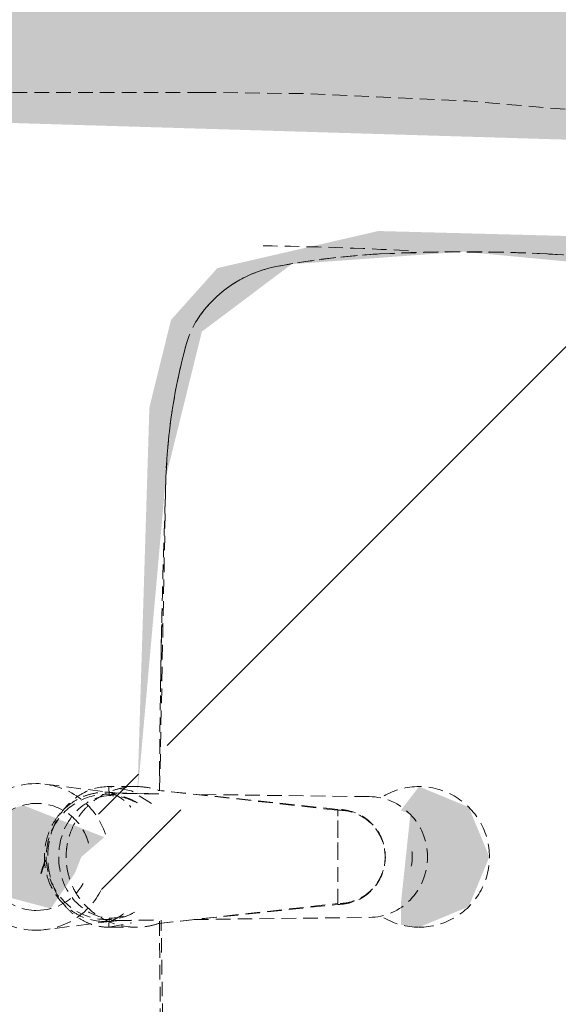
# Model space of a CAD drawing. Header units: millimetres. Extents: x 16156 to 91527, y 4646 to 113494.
# Tile 116 of 256: x 30544 to 30720, y 71620 to 71942. Entities that reach past the tile are written whole.
import ezdxf

# ---------------------------------------------------------------- set-up
doc = ezdxf.new("R2010")
doc.units = ezdxf.units.MM
doc.linetypes.add('ARC Demolished', pattern=[7.14375, 4.7625, -2.38125])
doc.layers.add('A--AR9__AlgVoorz', color=1, linetype='Continuous', lineweight=9)
doc.layers.add('A--L74__VasteSanitaireVoorz', color=1, linetype='ARC Demolished', lineweight=9)
pattern_1 = [(315.009, (-71668.44, 30428.9), (212.0028, 212.1976), [])]
pattern_2 = [(315, (-71668.44, 30474.26), (212.132, 212.132), [])]

# ---------------------------------------------------------------- blocks, each defined once
blk = doc.blocks.new('FP_25-AB-Begane grond - slooptekening')
at = {"layer": 'A--L74__VasteSanitaireVoorz', "flags": 128}
blk.add_lwpolyline([(-15.54, -173.44), (-15.53, -174.06), (-15.49, -174.68), (-15.43, -175.3), (-15.35, -175.91), (-15.23, -176.52), (-15.1, -177.13), (-14.94, -177.73), (-14.75, -178.33), (-14.55, -178.91), (-14.32, -179.49), (-14.06, -180.06), (-13.79, -180.61), (-13.49, -181.16), (-13.17, -181.69), (-12.83, -182.21), (-12.47, -182.72), (-12.09, -183.21), (-11.69, -183.68), (-11.27, -184.14), (-10.83, -184.59), (-10.37, -185.01), (-9.9, -185.42), (-9.42, -185.8), (-8.91, -186.17), (-8.4, -186.52), (-7.87, -186.84), (-7.33, -187.14), (-6.77, -187.43), (-6.21, -187.69), (-5.63, -187.92), (-5.05, -188.14), (-4.46, -188.33), (-3.86, -188.49), (-3.25, -188.64), (-2.64, -188.75), (-2.03, -188.85), (-1.41, -188.92), (-0.79, -188.96), (-0.17, -188.98), (0.45, -188.97), (1.07, -188.94), (1.69, -188.89), (2.31, -188.81), (2.92, -188.7), (3.53, -188.57), (4.13, -188.42), (4.73, -188.24), (5.32, -188.04), (5.9, -187.82), (6.47, -187.57), (7.03, -187.3), (7.58, -187.01), (8.11, -186.69), (8.64, -186.36), (9.15, -186), (9.64, -185.63), (10.12, -185.23), (10.59, -184.82), (11.03, -184.38), (11.46, -183.93), (11.87, -183.47), (12.26, -182.99), (12.64, -182.49), (12.99, -181.97), (13.32, -181.45), (13.63, -180.91), (13.92, -180.36), (14.18, -179.8), (14.43, -179.22), (14.65, -178.64), (14.84, -178.05), (15.01, -177.46), (15.16, -176.85), (15.29, -176.24), (15.39, -175.63), (15.46, -175.01), (15.51, -174.39), (15.54, -173.77), (15.54, -173.44)], dxfattribs=at)
blk = doc.blocks.new('FP_26-AB-Begane grond - slooptekening')
at = {"layer": 'A--L74__VasteSanitaireVoorz'}
for p, q in [((-21.01, -99.74), (-23.79, -77.61)), ((23.79, -77.61), (21.01, -99.74))]:
    blk.add_line(p, q, dxfattribs=at)
blk = doc.blocks.new('FP_27-AB-Begane grond - slooptekening')
at = {"layer": 'A--L74__VasteSanitaireVoorz', "color": 20, "linetype": 'Continuous', "lineweight": 25}
blk.add_line((-3.27, -76.92), (-5.52, -76.34), dxfattribs=at)
blk.add_line((-3.27, -76.92), (-5.52, -76.34), dxfattribs=at)
at = {"layer": 'A--L74__VasteSanitaireVoorz', "flags": 128}
blk.add_lwpolyline([(-19.55, -103.75), (-19.28, -104.55), (-18.97, -105.34), (-18.63, -106.1)], dxfattribs=at)
blk = doc.blocks.new('FP_28-AB-Begane grond - slooptekening')
at = {"layer": 'A--L74__VasteSanitaireVoorz', "color": 20, "linetype": 'Continuous', "lineweight": 25}
blk.add_line((-1.1, -77.73), (-5.52, -76.34), dxfattribs=at)
blk.add_line((-1.1, -77.73), (-5.52, -76.34), dxfattribs=at)
at = {"layer": 'A--L74__VasteSanitaireVoorz', "flags": 128}
blk.add_lwpolyline([(17.68, -107.92), (18.09, -107.19), (18.47, -106.44), (18.82, -105.68), (19.14, -104.9), (19.43, -104.11), (19.55, -103.75)], dxfattribs=at)
blk = doc.blocks.new('FP_29-AB-Begane grond - slooptekening')
at = {"layer": 'A--L74__VasteSanitaireVoorz'}
for p, q in [((-23, -98.53), (-23, -107.42)), ((23, -107.42), (23, -98.53))]:
    blk.add_line(p, q, dxfattribs=at)
blk = doc.blocks.new('FP_30-AB-Begane grond - slooptekening')
at = {"layer": 'A--L74__VasteSanitaireVoorz'}
blk.add_line((-20.68, -113.1), (-20.97, -99.59), dxfattribs=at)
blk = doc.blocks.new('FP_31-AB-Begane grond - slooptekening')
at = {"layer": 'A--L74__VasteSanitaireVoorz'}
blk.add_line((20.96, -99.62), (20.62, -114.89), dxfattribs=at)
blk = doc.blocks.new('FP_32-AB-Begane grond - slooptekening')
at = {"layer": 'A--L74__VasteSanitaireVoorz'}
blk.add_line((-21.76, -114.77), (-15.54, -173.44), dxfattribs=at)
blk = doc.blocks.new('FP_33-AB-Begane grond - slooptekening')
at = {"layer": 'A--L74__VasteSanitaireVoorz'}
blk.add_line((15.54, -173.44), (21.76, -114.77), dxfattribs=at)
blk = doc.blocks.new('FP_45-AB-Begane grond - slooptekening')
at = {"layer": 'A--L74__VasteSanitaireVoorz', "flags": 128}
blk.add_lwpolyline([(242.66, -269.1), (247.19, -215.67), (249.59, -162.11), (250, -128.98)], dxfattribs=at)
blk = doc.blocks.new('FP_46-AB-Begane grond - slooptekening')
at = {"layer": 'A--L74__VasteSanitaireVoorz'}
blk.add_line((250, -128.98), (250, -37.47), dxfattribs=at)
at = {"layer": 'A--L74__VasteSanitaireVoorz', "color": 240, "linetype": 'Continuous'}
for p, q in [((256.76, -48.22), (256.6, -48.44)), ((256.76, -48.22), (256.6, -48.44)), ((256.9, -48), (256.76, -48.22)), ((256.9, -48), (256.76, -48.22)), ((257.04, -47.79), (256.9, -48)), ((257.04, -47.79), (256.9, -48)), ((257.17, -47.57), (257.04, -47.79)), ((257.17, -47.57), (257.04, -47.79)), ((257.29, -47.35), (257.17, -47.57)), ((257.29, -47.35), (257.17, -47.57)), ((257.41, -47.13), (257.29, -47.35)), ((257.41, -47.13), (257.29, -47.35)), ((253.47, -51.5), (253.19, -51.72)), ((253.47, -51.5), (253.19, -51.72)), ((253.75, -51.28), (253.47, -51.5)), ((253.75, -51.28), (253.47, -51.5)), ((254.01, -51.06), (253.75, -51.28)), ((254.01, -51.06), (253.75, -51.28)), ((254.28, -50.84), (254.01, -51.06)), ((254.28, -50.84), (254.01, -51.06)), ((254.53, -50.62), (254.28, -50.84)), ((254.53, -50.62), (254.28, -50.84)), ((254.77, -50.41), (254.53, -50.62)), ((254.77, -50.41), (254.53, -50.62)), ((255.01, -50.19), (254.77, -50.41)), ((255.01, -50.19), (254.77, -50.41)), ((255.24, -49.97), (255.01, -50.19)), ((255.24, -49.97), (255.01, -50.19)), ((255.46, -49.75), (255.24, -49.97)), ((255.46, -49.75), (255.24, -49.97)), ((255.67, -49.53), (255.46, -49.75)), ((255.67, -49.53), (255.46, -49.75)), ((255.87, -49.31), (255.67, -49.53)), ((255.87, -49.31), (255.67, -49.53)), ((256.07, -49.1), (255.87, -49.31)), ((256.07, -49.1), (255.87, -49.31)), ((256.25, -48.88), (256.07, -49.1)), ((256.25, -48.88), (256.07, -49.1)), ((256.43, -48.66), (256.25, -48.88)), ((256.43, -48.66), (256.25, -48.88)), ((256.6, -48.44), (256.43, -48.66)), ((256.6, -48.44), (256.43, -48.66)), ((248.92, -54.55), (248.55, -54.77)), ((248.92, -54.55), (248.55, -54.77)), ((249.28, -54.34), (248.92, -54.55)), ((249.28, -54.34), (248.92, -54.55)), ((249.64, -54.12), (249.28, -54.34)), ((249.64, -54.12), (249.28, -54.34)), ((249.99, -53.9), (249.64, -54.12)), ((249.99, -53.9), (249.64, -54.12)), ((250.34, -53.68), (249.99, -53.9)), ((250.34, -53.68), (249.99, -53.9)), ((250.68, -53.46), (250.34, -53.68)), ((250.68, -53.46), (250.34, -53.68)), ((251.01, -53.24), (250.68, -53.46)), ((251.01, -53.24), (250.68, -53.46)), ((251.34, -53.03), (251.01, -53.24)), ((251.34, -53.03), (251.01, -53.24)), ((251.67, -52.81), (251.34, -53.03)), ((251.67, -52.81), (251.34, -53.03)), ((251.98, -52.59), (251.67, -52.81)), ((251.98, -52.59), (251.67, -52.81)), ((252.29, -52.37), (251.98, -52.59)), ((252.29, -52.37), (251.98, -52.59)), ((252.6, -52.15), (252.29, -52.37)), ((252.6, -52.15), (252.29, -52.37)), ((252.9, -51.93), (252.6, -52.15)), ((252.9, -51.93), (252.6, -52.15)), ((253.19, -51.72), (252.9, -51.93)), ((253.19, -51.72), (252.9, -51.93)), ((243.05, -57.83), (242.64, -58.05)), ((243.05, -57.83), (242.64, -58.05)), ((243.46, -57.61), (243.05, -57.83)), ((243.46, -57.61), (243.05, -57.83)), ((243.87, -57.39), (243.46, -57.61)), ((243.87, -57.39), (243.46, -57.61)), ((244.27, -57.17), (243.87, -57.39)), ((244.27, -57.17), (243.87, -57.39)), ((244.68, -56.96), (244.27, -57.17)), ((244.68, -56.96), (244.27, -57.17)), ((245.08, -56.74), (244.68, -56.96)), ((245.08, -56.74), (244.68, -56.96)), ((245.48, -56.52), (245.08, -56.74)), ((245.48, -56.52), (245.08, -56.74)), ((245.87, -56.3), (245.48, -56.52)), ((245.87, -56.3), (245.48, -56.52)), ((246.27, -56.08), (245.87, -56.3)), ((246.27, -56.08), (245.87, -56.3)), ((246.66, -55.86), (246.27, -56.08)), ((246.66, -55.86), (246.27, -56.08)), ((247.04, -55.65), (246.66, -55.86)), ((247.04, -55.65), (246.66, -55.86)), ((247.43, -55.43), (247.04, -55.65)), ((247.43, -55.43), (247.04, -55.65)), ((247.81, -55.21), (247.43, -55.43)), ((247.81, -55.21), (247.43, -55.43)), ((248.18, -54.99), (247.81, -55.21)), ((248.18, -54.99), (247.81, -55.21)), ((248.55, -54.77), (248.18, -54.99)), ((248.55, -54.77), (248.18, -54.99)), ((241.41, -58.7), (241, -58.92)), ((241.41, -58.7), (241, -58.92)), ((241.82, -58.48), (241.41, -58.7)), ((241.82, -58.48), (241.41, -58.7)), ((242.23, -58.27), (241.82, -58.48)), ((242.23, -58.27), (241.82, -58.48)), ((242.64, -58.05), (242.23, -58.27)), ((242.64, -58.05), (242.23, -58.27))]:
    blk.add_line(p, q, dxfattribs=at)
blk = doc.blocks.new('FP_54-AB-Begane grond - slooptekening')
at = {"layer": 'A--L74__VasteSanitaireVoorz', "flags": 128}
blk.add_lwpolyline([(197.17, -242.05), (196.49, -251.4), (195.44, -260.71), (194.02, -269.97), (192.23, -279.17), (191.49, -282.47)], dxfattribs=at)
blk = doc.blocks.new('FP_55-AB-Begane grond - slooptekening')
at = {"layer": 'A--L74__VasteSanitaireVoorz', "flags": 128}
blk.add_lwpolyline([(197.17, -187.05), (197.85, -208.04), (197.69, -229.04), (197.17, -242.05)], dxfattribs=at)
blk = doc.blocks.new('FP_56-AB-Begane grond - slooptekening')
at = {"layer": 'A--L74__VasteSanitaireVoorz', "flags": 128}
blk.add_lwpolyline([(193.01, -153.2), (194.69, -162.84), (195.97, -172.54), (196.87, -182.28), (197.17, -187.05)], dxfattribs=at)
blk = doc.blocks.new('FP_57-AB-Begane grond - slooptekening')
at = {"layer": 'A--L74__VasteSanitaireVoorz', "flags": 128}
blk.add_lwpolyline([(177.13, -128.45), (178.41, -129.41), (179.64, -130.41), (180.84, -131.46), (181.99, -132.56), (183.1, -133.7), (184.16, -134.89), (185.17, -136.11), (186.13, -137.38), (187.04, -138.69), (187.9, -140.03), (188.7, -141.4), (189.45, -142.8), (190.14, -144.24), (190.77, -145.7), (191.34, -147.18), (191.86, -148.69), (192.31, -150.21), (192.7, -151.75), (193.01, -153.2)], dxfattribs=at)
blk = doc.blocks.new('FP_58-AB-Begane grond - slooptekening')
at = {"layer": 'A--L74__VasteSanitaireVoorz', "flags": 128}
blk.add_lwpolyline([(124.15, -117.2), (131.7, -117.61), (139.23, -118.33), (146.73, -119.35), (154.17, -120.67), (161.56, -122.28), (167.17, -123.72)], dxfattribs=at)
blk = doc.blocks.new('FP_59-AB-Begane grond - slooptekening')
at = {"layer": 'A--L74__VasteSanitaireVoorz'}
for p, q in [((-124.15, -117.2), (-20.71, -115.63)), ((21.71, -115.15), (124.15, -117.2))]:
    blk.add_line(p, q, dxfattribs=at)
blk = doc.blocks.new('74_PF_wastafel 50x38_sphinx300_un - 74_PF_wastafel 50x38_sphinx300_un-V24-AB-Begane grond - slooptekening')
at = {"layer": 'A--L74__VasteSanitaireVoorz'}
h = blk.add_hatch(dxfattribs=at)
h.set_pattern_fill('FP_26', color=256, style=0, pattern_type=2)
h.set_pattern_definition(pattern_2)
h.paths.add_polyline_path([(-241, -116.48), (-233.7, -268.16), (-215.2, -327.45), (-197.17, -346.56), (-170.15, -358.81), (-89.76, -368.68), (130.18, -365.62), (186.53, -353.21), (215.2, -327.45), (228.1, -296.72), (238.6, -205.95), (241, -109.7), (241, -37.47), (-241, -37.47), (-241, -115.02)])
h.paths.add_polyline_path([(-241, -37.47), (31.39, -54.89), (12.37, -62.63), (16.9, -79.53), (12.37, -103.97), (21.83, -107.9), (171.07, -117.2), (190.23, -130.45), (201.42, -158.35), (205.39, -214.55), (195.86, -292.13), (181.55, -313.8), (159.64, -327.65), (107.45, -338.74), (-22.22, -342.46), (-151, -330.05), (-173.72, -320.56), (-195.86, -292.13), (-202.64, -263.43), (-204.66, -186.66), (-193.01, -134.79), (-175.58, -118.87), (-146.97, -111.8), (-19.79, -107.86), (-15.16, -103.78), (-12.37, -87.37), (-16.9, -70.47), (-12.37, -57.41), (-181.5, -42.66)])
h = blk.add_hatch(dxfattribs=at)
h.set_pattern_fill('FP_26', color=256, style=0, pattern_type=2)
h.set_pattern_definition(pattern_2)
h.paths.add_polyline_path([(-241, -116.48), (-233.7, -268.16), (-215.2, -327.45), (-197.17, -346.56), (-170.15, -358.81), (-89.76, -368.68), (130.18, -365.62), (186.53, -353.21), (215.2, -327.45), (228.1, -296.72), (238.6, -205.95), (241, -109.7), (241, -37.47), (-241, -37.47), (-241, -115.02)])
h.paths.add_polyline_path([(-241, -37.47), (31.39, -54.89), (12.37, -62.63), (16.9, -79.53), (12.37, -103.97), (21.83, -107.9), (171.07, -117.2), (190.23, -130.45), (201.42, -158.35), (205.39, -214.55), (195.86, -292.13), (181.55, -313.8), (159.64, -327.65), (107.45, -338.74), (-22.22, -342.46), (-151, -330.05), (-173.72, -320.56), (-195.86, -292.13), (-202.64, -263.43), (-204.66, -186.66), (-193.01, -134.79), (-175.58, -118.87), (-146.97, -111.8), (-19.79, -107.86), (-15.16, -103.78), (-12.37, -87.37), (-16.9, -70.47), (-12.37, -57.41), (-181.5, -42.66)])
at = {"layer": 'A--L74__VasteSanitaireVoorz', "lineweight": 25}
h = blk.add_hatch(dxfattribs=at)
h.set_pattern_fill('FP_25', color=20, style=0, pattern_type=2)
h.set_pattern_definition(pattern_1)
h.paths.add_polyline_path([(-21.74, -114.89), (-8.36, -173.43), (16.01, -166.58), (15.16, -107.21), (-5.44, -87.37), (-19.91, -111.8)])
h = blk.add_hatch(dxfattribs=at)
h.set_pattern_fill('FP_25', color=20, style=0, pattern_type=2)
h.set_pattern_definition(pattern_1)
h.paths.add_polyline_path([(-21.74, -114.89), (-8.36, -173.43), (16.01, -166.58), (15.16, -107.21), (-5.44, -87.37), (-19.91, -111.8)])
at = {"layer": 'A--L74__VasteSanitaireVoorz'}
h = blk.add_hatch(dxfattribs=at)
h.set_pattern_fill('FP_26', color=256, style=0, pattern_type=2)
h.set_pattern_definition(pattern_2)
h.paths.add_polyline_path([(-197.89, -214.55), (-191.49, -282.47), (-172.77, -312.04), (-132.33, -327.45), (-106.8, -331.27), (31.39, -334.56), (145.35, -323.84), (173.45, -310.97), (195.21, -262.39), (197.17, -187.05), (193.01, -153.2), (160.72, -122.36), (124.15, -117.2), (21.43, -117.67), (19.92, -188.5), (22.22, -205.95), (11.5, -219.92), (-5.95, -222.22), (-19.92, -211.5), (-22.22, -194.05), (-19.51, -173.43), (-21.74, -115.4), (-167.17, -123.72), (-193.83, -158.35), (-197.67, -205.95)])
h = blk.add_hatch(dxfattribs=at)
h.set_pattern_fill('FP_26', color=256, style=0, pattern_type=2)
h.set_pattern_definition(pattern_2)
h.paths.add_polyline_path([(-197.89, -214.55), (-191.49, -282.47), (-172.77, -312.04), (-132.33, -327.45), (-106.8, -331.27), (31.39, -334.56), (145.35, -323.84), (173.45, -310.97), (195.21, -262.39), (197.17, -187.05), (193.01, -153.2), (160.72, -122.36), (124.15, -117.2), (21.43, -117.67), (19.92, -188.5), (22.22, -205.95), (11.5, -219.92), (-5.95, -222.22), (-19.92, -211.5), (-22.22, -194.05), (-19.51, -173.43), (-21.74, -115.4), (-167.17, -123.72), (-193.83, -158.35), (-197.67, -205.95)])
for p, q in [((-20.04, -98.6), (-23, -98.52)), ((-23, -98.53), (-21.57, -106)), ((23, -98.52), (20.04, -98.6)), ((-20.78, -101.15), (-20.63, -113.03)), ((20.59, -114.89), (20.77, -101.18)), ((-20.47, -126.42), (-19.79, -183.65)), ((19.7, -183.65), (20.44, -126.73)), ((-15.27, -173.44), (0, -173.44)), ((-15.24, -173.44), (15.24, -173.44)), ((0, -173.44), (15.27, -173.44))]:
    blk.add_line(p, q, dxfattribs=at)
at = {"layer": 'A--L74__VasteSanitaireVoorz', "flags": 128}
for points in [[(17.49, -112.52), (21.57, -106), (23, -98.53)], [(-21.74, -114.89), (-18.53, -144.16), (-15.24, -173.44)], [(15.24, -173.44), (18.53, -144.16), (21.74, -114.89)]]:
    blk.add_lwpolyline(points, dxfattribs=at)
at = {"layer": 'A--L74__VasteSanitaireVoorz'}
for centre, radius, start, end in [((0, -74.62), 23.98, 0, 180), ((0, -75), 17.5, 0, 180), ((0, -74.62), 23.98, 180, 243.6372), ((0, -75), 17.5, 180, 240), ((0, -75), 17.5, 285, 0), ((0, -74.62), 23.98, 288, 0), ((0, -75), 17.5, 285, 300), ((0, -3649.67), 3534.65, 90.34124, 92.01283), ((0, -3649.67), 3534.65, 87.98717, 89.64849), ((117.51, -306.2), 189.12, 74.7746, 87.9872), ((158.99, -153.78), 31.16, 54.3823, 74.7746), ((153.97, -160.79), 39.77, 10.9979, 54.3823), ((-1090.63, -128.97), 1290.63, 357, 359.109), ((-47.1, -199.86), 244.61, 3.0021, 10.9979), ((0, -200), 23, 150, 180), ((0, -200), 23, 360, 30), ((-327.2, -214.55), 525.09, 356.9979, 3.0021), ((0, -200), 23, 180, 0), ((-36.78, -229.78), 234.27, 347.0021, 356.9979)]:
    blk.add_arc(centre, radius, start, end, dxfattribs=at)
for centre, major_axis, ratio, start_param, end_param in [((0, -97.86), (20.48, 0), 0.967332, 1.570796, 3.665191), ((0, -97.86), (20.48, 0), 0.967332, 5.759587, 7.853982), ((0, -99.6), (20.07, 0), 0.870402, 1.570796, 3.08442), ((0, -99.6), (20.07, 0), 0.870402, 0.057173, 1.570796), ((0, -98.55), (20.04, 0), 0.97026, 3.144451, 3.592433), ((0, -98.55), (20.04, 0), 0.97026, 5.832345, 6.280327), ((-0.04, -183.65), (19.74, 0), 0.967332, 3.141593, 6.283185), ((0, -186.61), (11.5, 0), 0.973197, 4.45059, 4.974188)]:
    blk.add_ellipse(centre, major_axis=major_axis, ratio=ratio, start_param=start_param, end_param=end_param, dxfattribs=at)
for points, knots in [([(23, -98.53), (22.97, -95.51), (21.92, -91.34), (18.79, -86.86), (16.66, -84.7), (14.8, -83.2), (12.77, -81.87), (9.96, -80.42), (5.94, -79.07), (1.87, -78.53), (-1.53, -78.57), (-4.49, -78.87), (-7.9, -79.68), (-11.56, -81.14), (-14.85, -83.16), (-17.71, -85.62), (-20, -88.49), (-21.73, -91.67), (-22.74, -94.97), (-22.99, -97.32), (-23, -98.53)], [-1, -1, -1, -1, -0.861111, -0.791667, -0.756944, -0.722222, -0.6875, -0.652778, -0.583333, -0.513889, -0.479167, -0.444444, -0.388889, -0.333333, -0.277778, -0.222222, -0.166667, -0.111111, -0.055556, 0, 0, 0, 0]), ([(-21.16, -97.25), (-21.09, -94.21), (-20.09, -90.03), (-17.17, -85.59), (-15.19, -83.45), (-13.47, -81.97), (-11.6, -80.67), (-9.03, -79.25), (-5.38, -77.95), (-1.7, -77.43), (1.38, -77.46), (4.06, -77.75), (7.16, -78.53), (10.49, -79.95), (13.51, -81.93), (16.15, -84.34), (18.29, -87.19), (19.92, -90.37), (20.88, -93.67), (21.13, -96.04), (21.16, -97.25)], [-1, -1, -1, -1, -0.861111, -0.791667, -0.756944, -0.722222, -0.6875, -0.652778, -0.583333, -0.513889, -0.479167, -0.444444, -0.388889, -0.333333, -0.277778, -0.222222, -0.166667, -0.111111, -0.055556, 0, 0, 0, 0]), ([(-23, -107.42), (-22.96, -103.95), (-21.91, -99.17), (-18.78, -94.05), (-16.64, -91.58), (-14.78, -89.86), (-12.75, -88.35), (-9.94, -86.69), (-5.93, -85.16), (-1.87, -84.54), (1.53, -84.58), (4.48, -84.92), (7.88, -85.84), (11.54, -87.51), (14.83, -89.82), (17.7, -92.63), (19.99, -95.91), (21.73, -99.56), (22.73, -103.33), (22.99, -106.03), (23, -107.42)], [-1, -1, -1, -1, -0.861111, -0.791667, -0.756944, -0.722222, -0.6875, -0.652778, -0.583333, -0.513889, -0.479167, -0.444444, -0.388889, -0.333333, -0.277778, -0.222222, -0.166667, -0.111111, -0.055556, 0, 0, 0, 0]), ([(-18.59, -103.34), (-18.75, -103.14), (-19.05, -102.74), (-19.47, -102.12), (-19.83, -101.52), (-20.13, -100.99), (-20.37, -100.52), (-20.64, -99.97), (-20.78, -99.64), (-20.85, -99.46)], [0.7142857, 0.7142857, 0.7142857, 0.7142857, 0.75, 0.7857143, 0.8214286, 0.8571429, 0.8928571, 0.9285714, 1, 1, 1, 1]), ([(20.84, -99.49), (20.77, -99.67), (20.63, -100), (20.36, -100.55), (20.12, -101.01), (19.82, -101.55), (19.46, -102.14), (19.11, -102.66), (18.81, -103.06), (18.5, -103.46), (18.09, -103.96), (17.36, -104.75), (16.74, -105.33), (16.3, -105.71)], [0, 0, 0, 0, 0.0714286, 0.1071429, 0.1428571, 0.1785714, 0.2142857, 0.25, 0.2678571, 0.2857143, 0.3214286, 0.3571429, 0.4285714, 0.4285714, 0.4285714, 0.4285714]), ([(15.27, -173.44), (15.28, -175.76), (14.63, -178.98), (12.56, -182.46), (11.14, -184.13), (9.9, -185.3), (8.54, -186.33), (6.66, -187.45), (3.98, -188.5), (0.69, -189), (-2.48, -188.8), (-5.29, -188.03), (-7.75, -186.89), (-9.94, -185.33), (-11.85, -183.42), (-13.36, -181.19), (-14.5, -178.72), (-15.14, -176.18), (-15.27, -174.37), (-15.27, -173.44)], [-1, -1, -1, -1, -0.861111, -0.791667, -0.756944, -0.722222, -0.6875, -0.652778, -0.583333, -0.513889, -0.444444, -0.388889, -0.333333, -0.277778, -0.222222, -0.166667, -0.111111, -0.055556, 0, 0, 0, 0])]:
    blk.add_open_spline(points, degree=3, knots=knots, dxfattribs=at)
for points in [[(-20.78, -101.15), (-20.91, -100.52), (-21.1, -99.23), (-21.16, -97.92), (-21.16, -97.25)], [(-20.85, -99.46), (-20.96, -99.31), (-21.01, -99.44), (-20.88, -100.44), (-20.78, -101.15)], [(21.16, -97.25), (21.16, -97.92), (21.1, -99.24), (20.9, -100.54), (20.77, -101.18)], [(20.77, -101.18), (20.88, -100.47), (21, -99.47), (20.96, -99.34), (20.84, -99.49)], [(-21.74, -114.89), (-22.16, -113.68), (-22.79, -111.23), (-23, -108.7), (-23, -107.42)], [(23, -107.42), (23, -108.7), (22.79, -111.23), (22.16, -113.68), (21.74, -114.89)], [(76, -115.83), (76, -115.83), (75.55, -115.82), (73.6, -115.78), (70.61, -115.72), (66.95, -115.65), (63.05, -115.58), (59.39, -115.51), (56.4, -115.47), (54.45, -115.44), (54, -115.43), (54, -115.43)], [(54, -115.43), (54, -115.43), (54.45, -115.44), (56.4, -115.47), (59.39, -115.51), (63.05, -115.58), (66.95, -115.65), (70.61, -115.72), (73.6, -115.78), (75.55, -115.82), (76, -115.83), (76, -115.83)]]:
    blk.add_open_spline(points, degree=3, dxfattribs=at)
for name in ['FP_46-AB-Begane grond - slooptekening', 'FP_27-AB-Begane grond - slooptekening', 'FP_28-AB-Begane grond - slooptekening', 'FP_26-AB-Begane grond - slooptekening', 'FP_29-AB-Begane grond - slooptekening', 'FP_30-AB-Begane grond - slooptekening', 'FP_31-AB-Begane grond - slooptekening', 'FP_59-AB-Begane grond - slooptekening', 'FP_32-AB-Begane grond - slooptekening', 'FP_33-AB-Begane grond - slooptekening', 'FP_58-AB-Begane grond - slooptekening', 'FP_57-AB-Begane grond - slooptekening', 'FP_45-AB-Begane grond - slooptekening', 'FP_56-AB-Begane grond - slooptekening', 'FP_25-AB-Begane grond - slooptekening', 'FP_55-AB-Begane grond - slooptekening', 'FP_54-AB-Begane grond - slooptekening']:
    blk.add_blockref(name, (0, 0), dxfattribs=at)

msp = doc.modelspace()

# ---------------------------------------------------------------- hatches: boundary and pattern name
at = {"layer": 'A--AR9__AlgVoorz'}
h = msp.add_hatch(color=7, dxfattribs=at)
h.paths.add_polyline_path([(30511.72, 71909.44), (30530.73, 71656.07), (30536.88, 71656.07), (30553.79, 71651.54), (30561.63, 71663.01), (30563.81, 71668.44), (30571.3, 71674.88), (30544.73, 71685.35), (30531.67, 71680.82), (30516.91, 71849.95)])
h.paths.add_polyline_path([(32454.26, 59236.44), (32464.26, 59236.44), (32464.26, 59341.44), (32474.26, 59341.44), (32474.26, 64641.44), (35124.26, 64641.44), (35124.26, 64591.44), (35924.26, 64591.44), (35924.26, 64641.44), (37524.26, 64641.44), (37524.26, 64591.44), (38324.26, 64591.44), (38324.26, 64641.44), (42764.26, 64641.44), (42770.94, 64552.44), (44744.24, 64552.44), (44744.24, 64641.44), (48798.26, 64641.44), (48800.76, 66103.44), (35035.69, 66103.44), (35035.69, 66090.94), (32470.07, 66090.94), (32470.07, 66383.44), (32309.25, 66383.44), (32309.25, 70583.44), (32470.07, 70583.44), (32470.07, 72383.44), (32409.25, 72383.44), (32409.25, 76191.44), (30474.26, 76191.44), (30474.26, 71910.44), (30737.69, 71902.52), (30785.23, 71890.99), (30818.29, 71869.66), (30833.07, 71838.59), (30842.94, 71758.2), (30839.24, 71534.56), (30820.82, 71471.27), (30801.71, 71453.24), (30770.98, 71440.35), (30680.21, 71429.84), (30583.96, 71427.44), (30474.26, 71426.44), (30474.26, 64638.44), (30430.51, 64638.44), (30422.76, 63728.44), (30406.76, 63728.44), (30406.76, 63748.44), (30356.76, 63763.44), (30351.76, 64323.36), (25792.26, 64323.36), (25792.26, 64258.44), (25697.26, 64258.44), (25697.26, 63358.44), (25792.26, 63358.44), (25792.26, 62398.44), (30226.76, 62398.44), (30226.76, 63748.44), (30396.76, 63748.44), (30396.76, 63658.44), (30474.26, 63658.44), (30474.26, 60645.44), (30424.26, 60645.44), (30425.01, 59845.44), (30474.26, 59845.44), (30472.33, 59631.44), (30464.26, 59631.44), (30464.26, 59341.44), (30474.26, 59341.44), (30475.85, 59236.44), (32179.26, 59236.44)])
h.paths.add_polyline_path([(26865.99, 59341.44), (30374.26, 59341.44), (30374.26, 63658.44), (30351.76, 63658.44), (30346.76, 62298.44), (25697.26, 62298.44), (25697.26, 59341.44), (26850.34, 59341.44)])
h.paths.add_polyline_path([(32574.26, 59341.44), (34248.26, 59341.44), (34248.26, 64491.44), (36074.26, 64491.44), (36074.26, 64541.44), (32574.26, 64541.44), (32574.26, 59388.09)])
h.paths.add_polyline_path([(27756.89, 59359.44), (26450.81, 59364.73), (26450.81, 59959.44), (28550.81, 59959.44), (28550.81, 59359.44), (27805.2, 59359.44)])
h.paths.add_polyline_path([(27245.98, 59415.47), (27327.76, 59481.66), (27345.68, 59512.06), (27360.97, 59554.5), (27330.4, 59495.53), (27303.79, 59458.28), (27278.09, 59436.28), (27257.56, 59421.59), (27247.89, 59416.48)])
h.paths.add_polyline_path([(26939.08, 59458.39), (26916.72, 59482.8), (26937.57, 59460.38)])
h.paths.add_polyline_path([(27130.13, 59377.86), (27180.07, 59384.88), (27200.4, 59396.94), (27266.58, 59431.86), (27308.48, 59474.36), (27284.2, 59453.59), (27186.47, 59394.52), (27148.8, 59389.54), (27066.87, 59389.19), (26973.54, 59438.81), (26994.79, 59415.46), (26980.04, 59422.72), (26950.22, 59445.82), (26886.61, 59529.51), (26926.41, 59466.05), (26974.94, 59422.72), (27020.92, 59397.71), (27073.29, 59382.07), (27128.18, 59377.86)])
h.paths.add_polyline_path([(27829.16, 59415.47), (27910.94, 59481.66), (27928.86, 59512.06), (27944.15, 59554.5), (27913.58, 59495.53), (27886.97, 59458.28), (27863.06, 59438.4), (27840.74, 59421.59), (27830.63, 59416.24)])
h.paths.add_polyline_path([(27522.25, 59458.39), (27499.9, 59482.8), (27520.75, 59460.38)])
h.paths.add_polyline_path([(27727.28, 59377.86), (27763.24, 59384.88), (27783.58, 59396.94), (27849.76, 59431.86), (27891.66, 59474.36), (27869.98, 59455.39), (27769.64, 59394.52), (27731.98, 59389.54), (27650.05, 59389.19), (27556.72, 59438.81), (27577.97, 59415.46), (27563.22, 59422.72), (27533.4, 59445.82), (27469.79, 59529.51), (27509.58, 59466.05), (27558.12, 59422.72), (27601.27, 59398.97), (27655.85, 59382.2), (27711.36, 59377.86)])
h.paths.add_polyline_path([(26994.79, 59424.68), (26989.27, 59435.83), (26994.13, 59425.25)])
h.paths.add_polyline_path([(27577.97, 59424.68), (27572.45, 59435.83), (27577.31, 59425.25)])
h.paths.add_polyline_path([(26894.77, 59545.4), (26878.81, 59634.44), (26885.51, 59572.69), (26891.4, 59554.57)])
h.paths.add_polyline_path([(27477.95, 59545.4), (27461.99, 59634.44), (27468.69, 59572.69), (27474.16, 59555.72)])
h.paths.add_polyline_path([(27345.35, 59545.4), (27361.03, 59596.09), (27354.72, 59588.01), (27348.18, 59572.69), (27346.42, 59555.72)])
h.paths.add_polyline_path([(27928.52, 59545.4), (27944.21, 59596.09), (27937.9, 59588.01), (27931.36, 59572.69), (27929.6, 59555.72)])
h.paths.add_polyline_path([(27367.61, 59699.19), (27326.56, 59788.57), (27322.86, 59780.96), (27292.69, 59813.02), (27302.98, 59796.4), (27350.79, 59735.95), (27367.61, 59699)])
h.paths.add_polyline_path([(27367.41, 59565.39), (27374.37, 59607.54), (27376.71, 59645.89), (27373.73, 59613.53), (27367.73, 59569.89)])
h.paths.add_polyline_path([(27950.79, 59699.19), (27909.73, 59788.57), (27906.04, 59780.96), (27875.87, 59813.02), (27886.16, 59796.4), (27933.97, 59735.95), (27950.79, 59699)])
h.paths.add_polyline_path([(27950.59, 59565.39), (27957.55, 59607.54), (27959.89, 59645.89), (27956.91, 59613.53), (27950.91, 59569.89)])
h.paths.add_polyline_path([(27389.23, 59579), (27393.08, 59614.35), (27389.37, 59580.39)])
h.paths.add_polyline_path([(27972.41, 59579), (27972.95, 59580.79), (27972.55, 59580.39)])
h.paths.add_polyline_path([(27951.15, 59595.71), (27953.89, 59654.73), (27951.22, 59620.38), (27951.11, 59599.43)])
h.paths.add_polyline_path([(27367.97, 59595.71), (27370.71, 59654.73), (27368.04, 59620.38), (27367.93, 59599.43)])
h.paths.add_polyline_path([(26928.21, 59799), (26951.8, 59809.06), (26993.99, 59846.17), (26980.61, 59846.17), (26956.95, 59826.18), (26936.05, 59806.41)])
h.paths.add_polyline_path([(26866.78, 59679.4), (26891.6, 59740.2), (26928.21, 59799), (26914.57, 59789.69), (26893.18, 59754.65), (26873.08, 59704.67), (26867.69, 59688.09)])
h.paths.add_polyline_path([(27511.39, 59799), (27534.98, 59809.06), (27577.17, 59846.17), (27563.79, 59846.17), (27540.13, 59826.18), (27519.22, 59806.41)])
h.paths.add_polyline_path([(27449.96, 59679.4), (27474.77, 59740.2), (27511.39, 59799), (27497.75, 59789.69), (27476.36, 59754.65), (27456.26, 59704.67), (27450.87, 59688.09)])
h.paths.add_polyline_path([(26882.5, 59684.59), (26893.18, 59728.22), (26885.06, 59713.94), (26881.88, 59685.04)])
h.paths.add_polyline_path([(27465.68, 59684.59), (27476.36, 59728.22), (27469.96, 59720.08), (27465.06, 59685.04)])
h.paths.add_polyline_path([(27357.62, 59684.59), (27355.75, 59692.36), (27356.81, 59686.74)])
h.paths.add_polyline_path([(27940.8, 59684.59), (27938.93, 59692.36), (27939.99, 59686.74)])
h.paths.add_polyline_path([(27358.39, 59699), (27357.58, 59705.4), (27358.31, 59699.19)])
h.paths.add_polyline_path([(27359.75, 59686.15), (27359.1, 59694.75), (27359.69, 59686.74)])
h.paths.add_polyline_path([(27941.57, 59699), (27940.76, 59705.4), (27941.49, 59699.19)])
h.paths.add_polyline_path([(27942.93, 59686.15), (27942.28, 59694.75), (27942.87, 59686.74)])
h.paths.add_polyline_path([(26919.78, 59767.21), (26947.42, 59799.83), (26920.31, 59767.88)])
h.paths.add_polyline_path([(26898.32, 59723.34), (26916.61, 59758.67), (26900, 59727.71)])
h.paths.add_polyline_path([(27502.96, 59767.21), (27530.6, 59799.83), (27503.49, 59767.88)])
h.paths.add_polyline_path([(27481.5, 59723.34), (27499.78, 59758.67), (27483.18, 59727.71)])
h.paths.add_polyline_path([(27893.03, 59807.12), (27848.27, 59846.23), (27799.17, 59872.6), (27748.36, 59887.17), (27703.24, 59891.03), (27667.33, 59883.54), (27703.24, 59887.17), (27801.23, 59866.7), (27887.25, 59811.33), (27892.61, 59807.42)])
h.paths.add_polyline_path([(27309.85, 59807.12), (27265.09, 59846.23), (27215.99, 59872.6), (27164.26, 59887.37), (27120.06, 59891.03), (27084.15, 59883.54), (27130.13, 59885.76), (27218.05, 59866.7), (27304.07, 59811.33), (27309.44, 59807.42)])
h.paths.add_polyline_path([(27536.37, 59809.64), (27566.3, 59827.66), (27544.48, 59815.42)])
h.paths.add_polyline_path([(26953.2, 59809.64), (26983.13, 59827.66), (26961.3, 59815.42)])
h.paths.add_polyline_path([(27581.06, 59840.25), (27620.44, 59859.61), (27587.28, 59843.46)])
h.paths.add_polyline_path([(26997.88, 59840.25), (27037.26, 59859.61), (27004.1, 59843.46)])
h.paths.add_polyline_path([(27629.1, 59863.32), (27674.49, 59871.47), (27630.33, 59863.55)])
h.paths.add_polyline_path([(27045.92, 59863.32), (27091.31, 59871.47), (27047.15, 59863.55)])
h.paths.add_polyline_path([(27197.57, 59869.42), (27149.23, 59880.7), (27166.18, 59875.18), (27197.42, 59869.44)])
h.paths.add_polyline_path([(27780.75, 59869.42), (27732.4, 59880.7), (27749.36, 59875.18), (27780.59, 59869.44)])
h.paths.add_polyline_path([(36185.75, 64491.44), (39974.26, 64491.44), (39974.26, 64541.44), (36174.26, 64541.44), (36174.26, 64491.44), (36182.35, 64491.44)])
h.paths.add_polyline_path([(30688.81, 71463.05), (30766.39, 71472.59), (30785.23, 71483.6), (30804.3, 71517.44), (30813.77, 71578.69), (30813.77, 71758.2), (30805.53, 71815.03), (30788.06, 71850), (30766.39, 71864.3), (30737.69, 71871.08), (30660.92, 71873.1), (30608.3, 71860.98), (30593.13, 71844.03), (30586.06, 71815.42), (30582.12, 71688.14), (30591.46, 71792.59), (30603.23, 71840.22), (30632.61, 71862.27), (30688.81, 71866.34), (30756.73, 71859.93), (30786.3, 71841.22), (30801.71, 71800.77), (30808.82, 71699.83), (30809.22, 71646.23), (30801.71, 71536.12), (30781.64, 71492.72), (30736.65, 71473.23), (30661.31, 71471.27), (30627.46, 71475.43), (30596.61, 71507.72), (30591.25, 71555.8), (30596.81, 71486.73), (30618.48, 71470.55), (30660.92, 71463.78), (30680.21, 71463.28)])
h.paths.add_polyline_path([(30674.26, 71645.44), (30690.52, 71652.18), (30697.26, 71668.44), (30690.52, 71684.71), (30674.26, 71691.44), (30668.31, 71683.69), (30671.42, 71682.36), (30668.31, 71653.11), (30668.31, 71646.23)])
h.paths.add_polyline_path([(31050.76, 76241.44), (31850.76, 76241.44), (31850.76, 76291.44), (31900.76, 76291.44), (31900.76, 76351.44), (31000.76, 76351.44), (31000.76, 76291.44), (31050.76, 76291.44)])

# ---------------------------------------------------------------- block references
at = {"layer": 'A--L74__VasteSanitaireVoorz', "rotation": 89.99999999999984}
msp.add_blockref('74_PF_wastafel 50x38_sphinx300_un - 74_PF_wastafel 50x38_sphinx300_un-V24-AB-Begane grond - slooptekening', (30474.26, 71668.44), dxfattribs=at)

doc.saveas('drawing.dxf')
